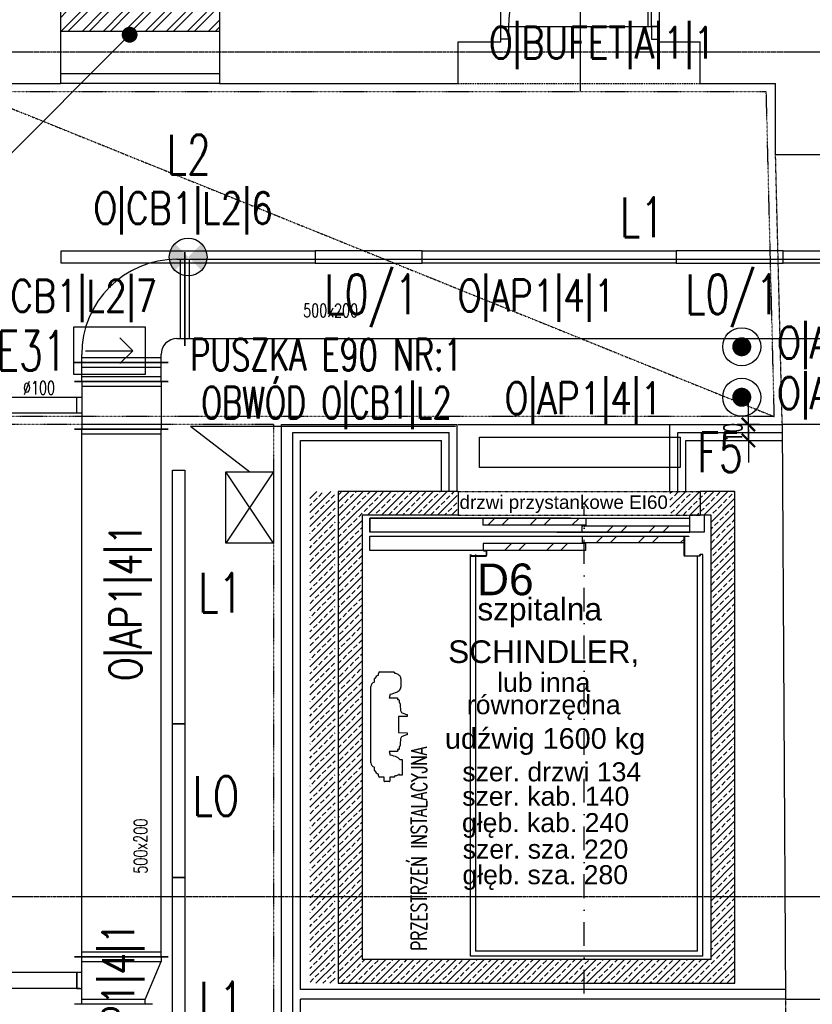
# Model space of a CAD drawing. Header units: inches. Extents: x -281236 to -70395, y 38777 to 102341.
# Tile 85 of 244: x -142156 to -141656, y 50456 to 51077. Entities that reach past the tile are written whole.
import ezdxf
from ezdxf.enums import TextEntityAlignment as Align

# ---------------------------------------------------------------- set-up
doc = ezdxf.new("R2010")
doc.units = ezdxf.units.IN
doc.header["$MEASUREMENT"] = 0
doc.header["$PDMODE"] = 2
for name, pattern in [('CENTER', [2, 1.25, -0.25, 0.25, -0.25]), ('DASHDOT', [1, 0.5, -0.25, 0, -0.25]), ('DASHED2', [0.375, 0.25, -0.125]), ('DIVIDE', [31.75, 12.7, -6.35, 0, -6.35, 0, -6.35])]:
    doc.linetypes.add(name, pattern=pattern)
doc.layers.get('0').update_dxf_attribs({"color": 101})
doc.layers.add('0-pomoc', color=21, linetype='Continuous', plot=False)
for name, color, linetype in [('Drz-widok', 5, 'Continuous'), ('E-90', 6, 'Continuous'), ('E35', 6, 'Continuous'), ('E50', 3, 'Continuous'), ('Ins-went', 141, 'Continuous'), ('Opis-spadki', 61, 'Continuous'), ('Opis-wykonczen', 2, 'Continuous'), ('Os-osie glowne', 8, 'CENTER'), ('Sc-beton-hatch', 86, 'Continuous'), ('Sc-cegla pelna', 32, 'Continuous'), ('Sc-cegla pelna-hatch', 8, 'Continuous'), ('Sc-gazobeton', 45, 'Continuous'), ('Sc-gk', 120, 'Continuous'), ('Sc-gk-hatch', 8, 'Continuous'), ('Sc-nad', 5, 'DASHED2'), ('Sc-nadproza kon', 5, 'DASHED2'), ('Sch-opis', 51, 'Continuous'), ('Suf-widok', 8, 'Continuous'), ('W-idok', 9, 'Continuous'), ('Wyp-meble', 155, 'Continuous')]:
    doc.layers.add(name, color=color, linetype=linetype)
doc.styles.add('KA wymiar', font='romans.shx', dxfattribs={"width": 0.6})
doc.styles.add('ROMANS', font='romans', dxfattribs={"width": 0.85})
doc.styles.add('tab-bud$0$ROMANS', font='romans', dxfattribs={"width": 0.7})
doc.styles.add('TYTUL2', font='ARIAL.TTF')
doc.linetypes.add('BATTING', pattern='A,0.0001,-0.1,[134,ltypeshp.shx,S=0.1,R=0,X=-0.1,Y=0],-0.2,[134,ltypeshp.shx,S=0.1,R=180,X=0.1,Y=0],-0.1', length=0.4001)
doc.dimstyles.new('KA wymiar', dxfattribs={"dimscale": 50, "dimtxt": 0.23, "dimasz": 0.14, "dimexe": 0, "dimexo": 0, "dimgap": 0.08, "dimtad": 1, "dimdec": 1, "dimrnd": 0.5, "dimzin": 9, "dimdsep": 46, "dimtxsty": 'KA wymiar', "dimblk1": 'UKOS', "dimblk2": 'UKOS', "dimsah": 1, "dimcen": 0.2, "dimse1": 1, "dimse2": 1, "dimclrd": 256, "dimclre": 256, "dimclrt": 2, "dimadec": 0, "dimazin": 0, "dimtfac": 1, "dimtdec": 1, "dimtix": 1, "dimtmove": 2, "dimatfit": 3, "dimldrblk": 'DOT', "dimfxl": 0, "dimtolj": 1, "dimtzin": 9, "dimarcsym": 0})
pattern_1 = [(45, (-188741.9377467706, 11195.72649100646), (-13.25825214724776, 13.25825214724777), []), (45, (-188733.0989120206, 11195.72649100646), (-13.25825214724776, 13.25825214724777), [])]

# ---------------------------------------------------------------- blocks, each defined once
blk = doc.blocks.new('w2')
h = blk.add_hatch()
h.set_pattern_fill('ANSI32', color=256, scale=50, style=0)
h.set_pattern_definition(pattern_1)
h.paths.add_polyline_path([(-144149.4013647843, 50762.80197499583), (-144150.3589163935, 50762.80197499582), (-144150.3589163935, 50758.36197499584), (-144149.4013647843, 50758.36197499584)])
h.paths.add_polyline_path([(-144150.3589163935, 50762.80197499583), (-144158.8589163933, 50762.80197499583), (-144212.5589163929, 50762.80197499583), (-144214.058916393, 50762.80197499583), (-144214.0589163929, 50758.36197499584), (-144150.3589163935, 50758.36197499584)])
h = blk.add_hatch()
h.set_pattern_fill('ANSI32', color=256, scale=50, style=0)
h.set_pattern_definition(pattern_1)
h.paths.add_polyline_path([(-144083.8589163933, 50753.80197499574), (-144083.8589163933, 50757.80197499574), (-144150.3589163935, 50757.80197499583), (-144150.3589163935, 50753.80197499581)])
h = blk.add_hatch()
h.set_pattern_fill('ANSI32', color=256, scale=50, style=0)
h.set_pattern_definition(pattern_1)
h.paths.add_polyline_path([(-144087.3589163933, 50751.30197499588), (-144150.3589163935, 50751.30197499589), (-144150.3589163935, 50747.3019749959), (-144087.3589163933, 50747.30197499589)])
h.paths.add_polyline_path([(-144150.3589163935, 50751.30197499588), (-144151.6013647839, 50751.30197499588), (-144151.6013647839, 50747.30197499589), (-144150.3589163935, 50747.30197499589)])
h = blk.add_hatch()
h.set_pattern_fill('ANSI32', color=256, scale=50, style=0)
h.set_pattern_definition(pattern_1)
h.paths.add_polyline_path([(-144150.3589163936, 50742.30197499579), (-144150.3589163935, 50746.74197499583), (-144214.0589163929, 50746.74197499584), (-144214.0589163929, 50742.30197499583), (-144212.5589163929, 50742.30197499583), (-144212.1689163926, 50742.30197499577)])
for p, q in [((-144229.8589163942, 50779.60197499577), (-144305.3589163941, 50779.60197499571)), ((-144305.3589163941, 50779.60197499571), (-144305.3589163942, 50469.60197499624)), ((-144229.8589163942, 50779.60197499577), (-144229.8589163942, 50764.60197499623)), ((-144055.3589163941, 50779.60197499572), (-144077.3589163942, 50779.6019749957)), ((-144077.3589163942, 50779.6019749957), (-144077.3589163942, 50764.6019749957)), ((-144055.3589163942, 50469.60197499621), (-144055.3589163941, 50779.60197499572)), ((-144229.8589163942, 50764.60197499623), (-144290.3589163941, 50764.6019749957)), ((-144290.3589163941, 50764.6019749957), (-144290.3589163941, 50484.60197499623)), ((-144285.358916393, 50753.80197499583), (-144285.358916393, 50762.80197499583)), ((-144285.3589163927, 50762.80197499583), (-144285.3589163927, 50753.80197499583)), ((-144285.358916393, 50762.80197499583), (-144212.5589163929, 50762.80197499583)), ((-144212.5589163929, 50762.80197499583), (-144285.3589163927, 50762.80197499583)), ((-144214.0589163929, 50758.36197499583), (-144214.0589163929, 50762.80197499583)), ((-144212.5589163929, 50762.80197499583), (-144158.8589163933, 50762.80197499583)), ((-144158.8589163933, 50762.80197499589), (-144212.5589163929, 50762.80197499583)), ((-144158.8589163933, 50762.80197499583), (-144083.8589163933, 50762.80197499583)), ((-144149.4013647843, 50762.8019749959), (-144149.4013647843, 50758.36197499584)), ((-144083.8589163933, 50753.80197499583), (-144083.8589163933, 50764.60197499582)), ((-144074.6589163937, 50764.60197499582), (-144083.8589163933, 50764.60197499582)), ((-144070.3589163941, 50764.6019749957), (-144077.3589163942, 50764.6019749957)), ((-144074.6589163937, 50764.60197499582), (-144074.6589163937, 50753.80197499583)), ((-144070.3589163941, 50484.60197499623), (-144070.3589163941, 50764.6019749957)), ((-144158.8589163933, 50758.36197499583), (-144214.0589163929, 50758.36197499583)), ((-144149.4013647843, 50758.36197499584), (-144214.0589163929, 50758.36197499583)), ((-144151.6013647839, 50753.80197499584), (-144151.6013647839, 50757.80197499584)), ((-144151.6013647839, 50757.80197499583), (-144083.8589163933, 50757.80197499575)), ((-144167.5589163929, 50753.80197499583), (-144285.3589163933, 50753.80197499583)), ((-144285.3589163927, 50751.3019749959), (-144087.3589163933, 50751.30197499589)), ((-144285.3589163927, 50742.30197499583), (-144285.3589163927, 50751.30197499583)), ((-144083.8589163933, 50753.80197499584), (-144167.5589163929, 50753.80197499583)), ((-144167.5589163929, 50753.80197499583), (-144083.8589163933, 50753.80197499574)), ((-144151.6013647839, 50751.3019749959), (-144151.6013647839, 50747.3019749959)), ((-144087.3589163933, 50747.30197499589), (-144087.3589163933, 50751.30197499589)), ((-144087.3589163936, 50747.80197499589), (-144087.3589163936, 50750.74197499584)), ((-144087.2089163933, 50750.99197499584), (-144087.2089163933, 50739.11197499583)), ((-144087.0589163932, 50751.30197499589), (-144084.3589163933, 50751.30197499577)), ((-144084.3589163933, 50751.15197499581), (-144087.0489163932, 50751.15197499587)), ((-144084.3589163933, 50751.30197499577), (-144084.3589163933, 50751.15197499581)), ((-144074.6589163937, 50753.80197499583), (-144083.8589163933, 50753.80197499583)), ((-144149.4013647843, 50746.74197499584), (-144214.0589163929, 50746.74197499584)), ((-144214.0589163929, 50746.74197499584), (-144214.0589163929, 50742.30197499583)), ((-144151.6013647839, 50747.3019749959), (-144087.3589163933, 50747.30197499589)), ((-144149.4013647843, 50742.30197499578), (-144149.4013647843, 50746.74197499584)), ((-144087.3589163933, 50740.10197499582), (-144087.3589163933, 50747.30197499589)), ((-144212.5589163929, 50742.30197499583), (-144285.3589163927, 50742.30197499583)), ((-144222.1089163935, 50486.60197499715), (-144222.1089163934, 50739.90197499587)), ((-144221.7089163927, 50739.90197499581), (-144221.8589163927, 50739.90197499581)), ((-144221.8589163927, 50739.90197499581), (-144221.8589163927, 50739.10197499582)), ((-144221.7089163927, 50739.11197499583), (-144221.7089163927, 50739.90197499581)), ((-144221.5589163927, 50738.80197499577), (-144212.1689163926, 50738.80197499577)), ((-144212.1689163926, 50738.9519749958), (-144221.5489163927, 50738.9519749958)), ((-144218.8589163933, 50739.90197499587), (-144218.8589163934, 50489.85197499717)), ((-144149.4013647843, 50742.30197499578), (-144214.0589163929, 50742.30197499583)), ((-144212.1689163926, 50742.30197499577), (-144213.8589163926, 50742.30197499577)), ((-144213.8589163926, 50742.30197499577), (-144213.8589163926, 50742.15197499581)), ((-144213.8589163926, 50742.15197499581), (-144212.1689163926, 50742.15197499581)), ((-144212.0089163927, 50741.99197499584), (-144212.0089163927, 50739.11197499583)), ((-144211.8589163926, 50739.11197499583), (-144211.8589163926, 50741.99197499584)), ((-144087.3589163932, 50739.11197499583), (-144087.3589163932, 50741.8919749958)), ((-144087.0489163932, 50738.9519749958), (-144077.6689163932, 50738.9519749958)), ((-144077.6589163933, 50738.80197499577), (-144087.0489163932, 50738.80197499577)), ((-144078.8589163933, 50489.85197499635), (-144078.8589163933, 50738.80197499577)), ((-144077.5089163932, 50739.11197499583), (-144077.5089163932, 50739.90197499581)), ((-144077.5089163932, 50739.90197499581), (-144077.3589163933, 50739.90197499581)), ((-144077.3589163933, 50739.90197499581), (-144077.3589163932, 50739.10197499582)), ((-144075.6089163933, 50739.90197499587), (-144077.3589163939, 50739.90197499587)), ((-144075.6089163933, 50486.60197499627), (-144075.6089163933, 50739.90197499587)), ((-144280.0219253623, 50663.72319700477), (-144280.0219253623, 50664.82301562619)), ((-144279.1846282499, 50665.78259435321), (-144270.4167462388, 50665.78110915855)), ((-144282.5985423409, 50661.60224744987), (-144282.411912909, 50661.65359978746)), ((-144282.5985423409, 50659.42824744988), (-144282.5985423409, 50661.60224744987)), ((-144265.8645797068, 50661.52632392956), (-144265.8645797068, 50656.3001491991)), ((-144284.765916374, 50608.61999447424), (-144284.765916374, 50656.58395551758)), ((-144272.6361066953, 50651.90306493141), (-144273.3331984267, 50649.59797498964)), ((-144273.3331984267, 50649.59797498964), (-144268.0089163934, 50649.59797498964)), ((-144268.0089163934, 50649.59797498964), (-144268.0089163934, 50648.35800636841)), ((-144268.0089163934, 50648.35800636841), (-144267.3089163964, 50648.35800636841)), ((-144267.0089163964, 50648.05800636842), (-144267.0089163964, 50646.58778668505)), ((-144266.3589163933, 50645.80197500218), (-144266.3589163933, 50644.90197500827)), ((-144266.3589163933, 50644.90197500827), (-144266.1042387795, 50641.47595116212)), ((-144265.0998864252, 50640.04873309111), (-144262.3054099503, 50639.01122339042)), ((-144262.3054099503, 50639.01122339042), (-144262.0089163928, 50639.00197499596)), ((-144262.0089163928, 50639.00197499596), (-144262.0089163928, 50637.80197499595)), ((-144262.0089163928, 50637.80197499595), (-144267.3589163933, 50637.64834852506)), ((-144267.3589163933, 50637.64834852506), (-144267.3589163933, 50627.55560146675)), ((-144267.3589163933, 50627.55560146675), (-144262.0089163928, 50627.40197499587)), ((-144262.3054099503, 50626.1927266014), (-144265.0998864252, 50625.15521690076)), ((-144262.0089163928, 50626.20197499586), (-144262.3054099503, 50626.1927266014)), ((-144262.0089163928, 50627.40197499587), (-144262.0089163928, 50626.20197499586)), ((-144266.1042387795, 50623.72799882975), (-144266.3589163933, 50620.30197498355)), ((-144266.3589163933, 50620.30197498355), (-144266.3589163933, 50619.4019749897)), ((-144268.0089163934, 50615.60597500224), (-144273.3331984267, 50615.60597500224)), ((-144273.3331984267, 50615.60597500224), (-144272.6361066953, 50613.30088506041)), ((-144267.3089163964, 50616.84594362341), (-144268.0089163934, 50616.84594362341)), ((-144268.0089163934, 50616.84594362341), (-144268.0089163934, 50615.60597500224)), ((-144267.0089163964, 50618.61616330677), (-144267.0089163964, 50617.14594362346)), ((-144266.6346658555, 50610.72669947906), (-144265.165916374, 50610.72669947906)), ((-144265.165916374, 50610.72669947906), (-144265.165916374, 50600.7766994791)), ((-144282.5985423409, 50603.601702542), (-144282.5985423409, 50605.775702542)), ((-144282.411912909, 50603.55035020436), (-144282.5985423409, 50603.601702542)), ((-144280.0219253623, 50600.38093413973), (-144280.0219253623, 50601.48075298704)), ((-144267.5269620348, 50601.02361694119), (-144267.5291501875, 50601.02230618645)), ((-144266.915916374, 50600.77669947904), (-144266.915916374, 50601.55136774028)), ((-144279.1846282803, 50599.42135541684), (-144279.1846285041, 50599.42135544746)), ((-144276.5109163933, 50599.42180838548), (-144279.1846282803, 50599.42135541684)), ((-144276.5109163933, 50597.07178475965), (-144276.5109163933, 50599.42180838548)), ((-144273.2369163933, 50596.77178475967), (-144276.2109163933, 50596.77178475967)), ((-144270.4167462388, 50599.42284083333), (-144272.9369163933, 50599.42241387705)), ((-144272.9369163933, 50599.42241387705), (-144272.9369163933, 50597.07178475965)), ((-144269.5872588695, 50600.38044681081), (-144269.5898886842, 50600.38027584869)), ((-144265.165916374, 50600.7766994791), (-144266.915916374, 50600.77669947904)), ((-144305.3589163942, 50469.60197499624), (-144055.3589163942, 50469.60197499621))]:
    blk.add_line(p, q)
for points in [[(-144078.8589163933, 50489.85197499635), (-144218.8589163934, 50489.85197499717)], [(-144070.3589163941, 50484.60197499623), (-144290.3589163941, 50484.60197499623)], [(-144075.6089163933, 50486.60197499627), (-144222.1089163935, 50486.60197499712)]]:
    blk.add_lwpolyline(points)
for centre, radius, start, end in [((-144087.0589163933, 50751.00197499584), 0.3000000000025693, 90, 180), ((-144087.0489163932, 50750.99197499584), 0.1599999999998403, 90, 180), ((-144221.5589163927, 50739.10197499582), 0.3000000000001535, 180, 270), ((-144221.5489163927, 50739.11197499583), 0.1599999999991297, 180, 270), ((-144212.1689163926, 50741.99197499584), 0.309999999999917, 0, 90), ((-144212.1689163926, 50741.99197499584), 0.1600000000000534, 0, 90), ((-144212.1689163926, 50739.11197499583), 0.1600000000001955, 270, 0), ((-144212.1689163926, 50739.11197499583), 0.3100000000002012, 270, 0), ((-144087.0489163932, 50739.11197499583), 0.309999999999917, 180, 270), ((-144087.0489163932, 50739.11197499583), 0.1599999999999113, 180, 270), ((-144077.6689163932, 50739.11197499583), 0.159999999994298, 270, 0), ((-144077.6589163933, 50739.10197499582), 0.3000000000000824, 270, 0), ((-144277.942289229, 50658.90682938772), 5.246168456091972, 113.3539708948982, 148.4275382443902), ((-144279.0534174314, 50664.82301562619), 0.9685079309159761, 97.78621947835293, 180), ((-144270.5583966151, 50664.82301562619), 0.968508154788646, 359.9610429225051, 81.58996705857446), ((-144269.8817510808, 50660.24928651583), 4.582374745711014, 59.07740263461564, 86.34822301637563), ((-144270.8154958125, 50659.75515140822), 5.513319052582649, 31.56330426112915, 53.38244735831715), ((-144281.815916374, 50656.58395551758), 2.950000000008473, 105.3845976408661, 180), ((-144268.6387800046, 50661.48224753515), 2.774550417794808, 0.9102366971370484, 24.68645335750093), ((-144273.8796264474, 50664.21801511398), 12.37757405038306, 275.7659793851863, 297.7748925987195), ((-144270.8154958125, 50658.07132172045), 5.513319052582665, 299.3677631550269, 328.4366957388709), ((-144268.6387800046, 50656.34422559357), 2.774550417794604, 335.313546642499, 359.0897633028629), ((-144267.3089163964, 50648.05800636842), 0.3000000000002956, 0, 90), ((-144267.1589163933, 50645.80197500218), 0.8000000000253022, 0, 79.19307734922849), ((-144264.4089163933, 50641.60197499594), 1.699999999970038, 184.2513315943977, 246.0177908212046), ((-144264.4089163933, 50623.60197499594), 1.699999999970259, 113.9822091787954, 175.7486684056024), ((-144267.3089163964, 50617.14594362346), 0.3000000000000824, 270, 0), ((-144267.1589163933, 50619.4019749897), 0.8000000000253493, 280.8069226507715, 0), ((-144281.815916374, 50608.61999447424), 2.949999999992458, 180, 254.6154023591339), ((-144273.8796264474, 50600.98593487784), 12.37757405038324, 62.22510740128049, 84.23402061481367), ((-144270.8154958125, 50607.13262827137), 5.513319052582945, 40.68416478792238, 60.63223684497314), ((-144277.942289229, 50606.29712060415), 5.24616845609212, 211.5724617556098, 246.6460291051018), ((-144269.884612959, 50604.9544774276), 4.583685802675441, 273.7195191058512, 300.9225973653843), ((-144270.8154958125, 50605.4487985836), 5.51331905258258, 306.6175526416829, 315.0157887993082), ((-144279.0534174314, 50600.38093413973), 0.9685079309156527, 180, 262.2137653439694), ((-144276.2109163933, 50597.07178475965), 0.3000000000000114, 180, 270), ((-144273.2369163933, 50597.07178475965), 0.2999999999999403, 270, 0), ((-144270.5583966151, 50600.38093436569), 0.9685081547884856, 278.4100329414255, 359.9610429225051)]:
    blk.add_arc(centre, radius, start, end)
at = {"layer": 'W-idok', "linetype": 'DASHDOT', "ltscale": 30}
blk.add_line((-144150.3589163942, 50463.10226672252), (-144150.3589163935, 50770.30197499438), dxfattribs=at)
blk = doc.blocks.new('E-90Przycisk')
at = {"layer": 'E35', "const_width": 3}
blk.add_lwpolyline([(1.5, 1.455191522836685e-11, -1), (-1.5, 1.091393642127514e-11, -1)], format="xyb", close=True, dxfattribs=at)
at = {"layer": 'E35'}
blk.add_circle((1.818989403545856e-12, 1.455191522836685e-11), 5.999999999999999, dxfattribs=at)
blk = doc.blocks.new('kier')
at = {"layer": 'E35', "ltscale": 0.2}
for p, q in [((7.812901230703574, 14.99999999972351), (15.92769662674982, 23.11479539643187)), ((37.59934677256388, 15.00000000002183), (7.812901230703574, 14.99999999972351)), ((7.812901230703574, 14.99999999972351), (15.9276966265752, 6.885204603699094))]:
    blk.add_line(p, q, dxfattribs=at)
blk.add_lwpolyline([(2.328306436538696e-10, 29.99999999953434), (45.00000000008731, 30.00000000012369), (45.0000000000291, 5.893525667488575e-10), (0, 0)], close=True, dxfattribs=at)
blk = doc.blocks.new('_dz1')
at = {"ltscale": 7}
for p, q in [((-7, 0), (-6.999999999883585, 90)), ((-5, 0), (-4.999999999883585, 90))]:
    blk.add_line(p, q, dxfattribs=at)
at = {"ltscale": 25}
for p, q in [((-50, 13.00000000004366), (-50.00000000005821, -40.99999999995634)), ((-94.99999999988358, 8.731149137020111e-11), (-5, 0)), ((-5, 0), (0, 0)), ((-95, -8), (-100, -8)), ((-5, -8), (0, -8))]:
    blk.add_line(p, q, dxfattribs=at)
for points in [[(-100, -8), (-100, 0), (-95, 0), (-95, -8)], [(0, -8), (0, 0), (-5, 0), (-5, -8)]]:
    blk.add_lwpolyline(points, close=True, dxfattribs=at)
blk.add_arc((-5, 0), 89.99999999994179, 90, 180, dxfattribs=at)
blk = doc.blocks.new('UKOS')
at = {"color": 1}
blk.add_line((0, 1), (0, -1), dxfattribs=at)
at = {"color": 8}
blk.add_line((1, 0), (-1, 0), dxfattribs=at)
at = {"color": 1, "const_width": 0.2}
blk.add_lwpolyline([(0.598759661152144, 0.598759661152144), (-0.598759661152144, -0.598759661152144)], dxfattribs=at)
blk = doc.blocks.new('*D1418')
at = {"lineweight": -2}
for p, q in [((-141696.5354565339, 50828.69803859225), (-141696.5354565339, 50835.69803859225)), ((-141696.5354565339, 50811.69803859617), (-141696.5354565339, 50821.69803859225)), ((-141696.5354565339, 50804.69803859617), (-141696.5354565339, 50797.69803859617))]:
    blk.add_line(p, q, dxfattribs=at)
at = {"layer": 'Defpoints', "color": 0}
for p in [(-141696.5354565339, 50821.69803859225), (-141675.1945158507, 50821.69803859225), (-141675.1947956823, 50811.69803859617)]:
    blk.add_point(p, dxfattribs=at)
at = {"lineweight": -2, "xscale": 7.000000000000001, "yscale": 7.000000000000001, "zscale": 7.000000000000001}
for p, rotation in [((-141696.5354565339, 50821.69803859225), 270), ((-141696.5354565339, 50811.69803859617), 90)]:
    blk.add_blockref('UKOS', p, dxfattribs=dict(at, rotation=rotation))
at = {"color": 2, "insert": (-141706.2854565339, 50816.69803859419), "char_height": 11.5, "attachment_point": 5, "rotation": 90, "style": 'KA wymiar'}
blk.add_mtext('\\A1;10', dxfattribs=at)
blk = doc.blocks.new('_Dot')
at = {"layer": '0-pomoc', "color": 0, "lineweight": -2}
blk.add_line((-0.5, 0), (-1, 0), dxfattribs=at)
at = {"layer": '0-pomoc', "color": 0, "const_width": 0.5}
blk.add_lwpolyline([(-0.25, 0, 1), (0.25, 0, 1)], format="xyb", close=True, dxfattribs=at)

msp = doc.modelspace()

# ---------------------------------------------------------------- hatches: boundary and pattern name
at = {"layer": 'E35'}
h = msp.add_hatch(color=256, dxfattribs=at)
edge = h.paths.add_edge_path()
edge.add_arc((-142049.6046155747, 50927.28527431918), 11.87999999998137, 315.0000000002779, 405.00000000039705, ccw=False)
edge.add_line((-142041.2041870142, 50918.88484575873), (-142049.6046155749, 50927.28527431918))
edge.add_line((-142049.6046155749, 50927.28527431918), (-142041.2041870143, 50935.68570287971))
edge = h.paths.add_edge_path()
edge.add_arc((-142049.6046155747, 50927.28527431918), 11.87999999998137, 495.0000000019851, 584.9999999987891, ccw=False)
edge.add_line((-142058.0050441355, 50935.68570287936), (-142049.6046155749, 50927.28527431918))
edge.add_line((-142049.6046155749, 50927.28527431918), (-142058.0050441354, 50918.88484575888))
at = {"layer": 'Sc-beton-hatch'}
h = msp.add_hatch(dxfattribs=at)
h.set_pattern_fill('ANSI33', color=256, scale=25, style=0)
h.set_pattern_definition([(45, (179.9857452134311, 7365.535573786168), (-4.419417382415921, 4.419417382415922), []), (45, (184.4051625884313, 7365.535573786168), (-4.419417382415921, 4.419417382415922), [3.125, -1.5625])])
h.paths.add_polyline_path([(-141957.0064947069, 50779.60197499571), (-141973.0064947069, 50779.60197499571), (-141973.006494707, 50469.60197499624), (-141957.0064947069, 50469.60197499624)])
h = msp.add_hatch(dxfattribs=at)
h.set_pattern_fill('ANSI33', color=256, scale=25, style=0)
h.set_pattern_definition([(45, (-563.8086415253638, 8174.760214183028), (-4.419417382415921, 4.419417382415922), []), (45, (-559.3892241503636, 8174.760214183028), (-4.419417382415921, 4.419417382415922), [3.125, -1.5625])])
h.paths.add_polyline_path([(-141880.0064947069, 50779.60197499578), (-141955.0064947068, 50779.60197499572), (-141955.0064947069, 50469.60197499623), (-141824.0064947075, 50469.60197499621), (-141824.0064947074, 50484.60197499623), (-141940.0064947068, 50484.60197499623), (-141940.0064947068, 50764.60197499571), (-141880.0064947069, 50764.60197499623)])
h.paths.add_polyline_path([(-141705.0064947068, 50779.60197499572), (-141746.006494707, 50779.60197499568), (-141746.0064947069, 50764.60197499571), (-141720.0064947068, 50764.60197499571), (-141720.0064947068, 50484.60197499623), (-141824.0064947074, 50484.60197499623), (-141824.0064947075, 50469.60197499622), (-141705.0064947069, 50469.60197499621)])
at = {"layer": 'Sc-cegla pelna-hatch'}
h = msp.add_hatch(dxfattribs=at)
h.set_pattern_fill('ANSI32', color=256, scale=25, style=0)
h.set_pattern_definition([(45, (0, 0), (-6.629126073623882, 6.629126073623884), []), (45, (4.419417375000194, 0), (-6.629126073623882, 6.629126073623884), [])])
h.paths.add_polyline_path([(-142029.958276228, 51081.69632493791), (-142088.7052151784, 51081.69762929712), (-142088.7052151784, 51077.3673905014), (-142096.7679750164, 51077.36739050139), (-142096.7679750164, 51081.6978083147), (-142115.0620272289, 51081.69821449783), (-142115.0620272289, 51077.36739050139), (-142123.5871706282, 51077.36739050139), (-142123.5871706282, 51081.69840378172), (-142129.991675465, 51081.69854598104), (-142129.9916762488, 51069.6985459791), (-142029.9582762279, 51069.69632493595)])
h.paths.add_polyline_path([(-142088.7052151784, 51081.69762929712), (-142096.7679750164, 51081.69780831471), (-142096.7679750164, 51077.3673905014), (-142088.7052151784, 51077.36739050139)], flags=17)
h.paths.add_polyline_path([(-142115.0620272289, 51081.69821449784), (-142123.5871706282, 51081.69840378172), (-142123.5871706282, 51077.36739050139), (-142115.0620272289, 51077.36739050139)], flags=17)

# ---------------------------------------------------------------- linework, layer by layer
at = {"color": 1, "linetype": 'Continuous', "lineweight": -2}
msp.add_line((-142121.1744562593, 50818.83846041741), (-142062.1744562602, 50818.83846041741), dxfattribs=at)
at = {"layer": 'E35'}
for p, q in [((-142086.5034193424, 51067.37518938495), (-143223.5092281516, 49930.36938057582)), ((-142048.0636022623, 50820.63852980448), (-141881.1535202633, 50820.63852980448)), ((-142048.0636022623, 50820.63852980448), (-142010.7717909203, 50791.8857846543)), ((-141995.77179092, 50746.88578465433), (-142025.7717909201, 50791.88578465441)), ((-141995.7717909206, 50791.88578465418), (-142025.7717909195, 50746.88578465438))]:
    msp.add_line(p, q, dxfattribs=at)
for points in [[(-141969.6046155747, 50931.13527431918), (-141969.6046155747, 50923.43527431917), (-142129.6046155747, 50923.43527431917), (-142129.6046155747, 50931.13527431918)], [(-141902.1046155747, 50923.43527431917), (-141902.1046155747, 50931.13527431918), (-141969.6046155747, 50931.13527431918), (-141969.6046155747, 50923.43527431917)], [(-141742.1046155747, 50931.13527431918), (-141742.1046155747, 50923.43527431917), (-141902.1046155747, 50923.43527431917), (-141902.1046155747, 50931.13527431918)], [(-141674.6046155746, 50923.43527431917), (-141674.6046155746, 50931.13527431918), (-141742.1046155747, 50931.13527431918), (-141742.1046155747, 50923.43527431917)], [(-141514.6046155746, 50931.13527431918), (-141514.6046155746, 50923.43527431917), (-141674.6046155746, 50923.43527431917), (-141674.6046155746, 50931.13527431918)], [(-141739.4830595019, 50794.69398570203), (-141866.0830595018, 50794.69398570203), (-141866.0830595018, 50813.69398570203), (-141739.4830595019, 50813.69398570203)], [(-142051.7427756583, 50633.02880164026), (-142059.4427756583, 50633.02880164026), (-142059.4427756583, 50793.02880164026), (-142051.7427756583, 50793.02880164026)], [(-142051.7427756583, 50536.22880164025), (-142059.4427756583, 50536.22880164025), (-142059.4427756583, 50633.02880164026), (-142051.7427756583, 50633.02880164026)], [(-142051.7427756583, 50376.22880164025), (-142059.4427756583, 50376.22880164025), (-142059.4427756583, 50536.22880164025), (-142051.7427756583, 50536.22880164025)]]:
    msp.add_lwpolyline(points, close=True, dxfattribs=at)
at = {"layer": 'E35', "ltscale": 0.2}
msp.add_lwpolyline([(-141995.7717909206, 50791.88578465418), (-141995.77179092, 50746.88578465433), (-142025.7717909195, 50746.88578465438), (-142025.7717909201, 50791.88578465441)], close=True, dxfattribs=at)
at = {"layer": 'E35'}
msp.add_circle((-142049.6046155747, 50927.28527431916), 11.87999999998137, dxfattribs=at)
at = {"layer": 'E50', "const_width": 5}
msp.add_lwpolyline([(-142089.0034193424, 51067.37518938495, 1), (-142084.0034193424, 51067.37518938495, 1)], format="xyb", close=True, dxfattribs=at)
at = {"layer": 'Ins-went'}
for p, q in [((-142051.7130956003, 50871.33846041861), (-142051.7130956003, 50930.33846041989)), ((-142051.7130956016, 50930.33846042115), (-142051.7130956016, 50871.33846041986)), ((-142056.7130956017, 50925.83846042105), (-142051.7130956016, 50925.83846042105)), ((-142054.7130956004, 50925.8384604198), (-139571.6130955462, 50925.8384604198)), ((-142054.7130956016, 50925.83846042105), (-142054.7130956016, 50875.83846041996)), ((-142049.7109289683, 50925.83846041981), (-139897.3109289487, 50925.83846041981)), ((-142048.7130956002, 50875.83846041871), (-142048.7130956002, 50925.8384604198)), ((-142056.7130956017, 50875.83846041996), (-142051.7130956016, 50875.83846041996)), ((-142054.7130956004, 50875.83846041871), (-139571.6130955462, 50875.83846041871)), ((-142049.7109289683, 50875.83846041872), (-139897.3109289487, 50875.83846041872)), ((-142116.713095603, 50860.83846041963), (-142116.713095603, 50865.83846041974)), ((-142066.7130956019, 50863.83846041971), (-142116.713095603, 50863.83846041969)), ((-142066.7130956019, 50860.83846041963), (-142066.7130956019, 50865.83846041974)), ((-142062.2130956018, 50860.83846041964), (-142121.2130956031, 50860.83846041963)), ((-142121.2130956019, 50860.83846042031), (-142062.2130956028, 50860.83846042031)), ((-142116.713095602, 50848.83846042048), (-142116.713095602, 50860.83846042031)), ((-142116.713095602, 50857.83846042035), (-142066.7130956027, 50857.83846042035)), ((-142066.7130956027, 50848.83846042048), (-142066.7130956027, 50860.83846042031)), ((-142066.7130956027, 50851.83846042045), (-142116.713095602, 50851.83846042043)), ((-142062.2130956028, 50848.83846042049), (-142121.2130956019, 50848.83846042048)), ((-142121.2130956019, 50848.83846042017), (-142062.2130956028, 50848.83846042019)), ((-142116.713095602, 50848.83846042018), (-142116.713095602, 50818.83846042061)), ((-142116.713095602, 50845.83846042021), (-142066.7130956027, 50845.83846042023)), ((-142066.7130956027, 50848.83846042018), (-142066.7130956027, 50818.83846042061)), ((-142116.713095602, 50838.83846042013), (-142510.410928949, 50838.83846042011)), ((-142119.7130956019, 50828.83846042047), (-142119.7130956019, 50838.83846042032)), ((-142116.713095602, 50828.83846041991), (-142510.410928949, 50828.83846041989)), ((-142062.2130956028, 50818.83846042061), (-142121.2130956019, 50818.83846042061)), ((-142066.7130956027, 50821.83846042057), (-142116.713095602, 50821.83846042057)), ((-142116.6744562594, 50486.36063320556), (-142116.6744562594, 50818.83846041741)), ((-142066.6744562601, 50486.36063320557), (-142066.6744562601, 50818.83846041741)), ((-142116.6744562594, 50815.83846041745), (-142066.6744562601, 50815.83846041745)), ((-142116.6744562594, 50489.36063320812), (-142066.6744562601, 50489.3606332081)), ((-142121.1744562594, 50486.36063320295), (-142062.1744562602, 50486.36063320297)), ((-142062.1744562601, 50486.36063320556), (-142121.1744562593, 50486.36063320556)), ((-142116.6744562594, 50456.3606332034), (-142116.6744562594, 50486.36063320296)), ((-142116.6744562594, 50483.360633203), (-142066.6744562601, 50483.36063320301)), ((-142076.67445626, 50459.36063320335), (-142066.6744562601, 50483.360633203)), ((-142066.6744562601, 50486.36063320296), (-142066.6744562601, 50483.360633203)), ((-142117.7109289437, 50476.36063320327), (-142248.3109289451, 50476.36063320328)), ((-142119.6744562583, 50476.36063320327), (-142119.6744562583, 50466.36063320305)), ((-142119.6744562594, 50466.36063320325), (-142119.6744562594, 50476.3606332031)), ((-142116.6744562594, 50476.3606332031), (-142119.6744562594, 50476.3606332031)), ((-142117.7109289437, 50466.36063320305), (-142248.3109289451, 50466.36063320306)), ((-142119.6744562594, 50466.36063320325), (-142116.6744562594, 50466.36063320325)), ((-142076.67445626, 50459.36063320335), (-142116.6744562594, 50459.36063320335)), ((-142076.67445626, 50456.3606332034), (-142076.67445626, 50459.36063320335)), ((-142072.1744562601, 50456.3606332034), (-142121.1744562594, 50456.3606332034))]:
    msp.add_line(p, q, dxfattribs=at)
for radius in [60.00000000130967, 10.00000000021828]:
    msp.add_arc((-142056.7130956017, 50865.83846041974), radius, 90, 180, dxfattribs=at)
at = {"layer": 'Os-osie glowne'}
msp.add_line((-143318.4675761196, 50524.288321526), (-138010.6848315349, 50524.28832158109), dxfattribs=at)
msp.add_lwpolyline([(-143318.4675761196, 51056.69511477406), (-138010.8801488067, 51056.69511477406)], dxfattribs=at)
at = {"layer": 'Sc-cegla pelna'}
for p, q in [((-142129.991675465, 51081.698545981), (-142129.9916784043, 51036.69848424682)), ((-142029.958276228, 51081.6963249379), (-142029.9582762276, 51036.69630747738)), ((-141852.6245774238, 51062.80197499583), (-141852.6245774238, 51081.69632493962)), ((-141752.6245774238, 51062.80197499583), (-141752.6245774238, 51081.6963249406)), ((-141879.5064947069, 51062.80197499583), (-141852.6245774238, 51062.80197499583)), ((-141879.5064947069, 51036.69630747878), (-141879.5064947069, 51062.80197499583)), ((-141752.6245774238, 51062.80197499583), (-141727.0064947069, 51062.80197499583)), ((-141727.006494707, 51036.69630748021), (-141727.0064947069, 51062.80197499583)), ((-142192.6776905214, 51036.6985457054), (-142129.9916784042, 51036.69854570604)), ((-142029.9582762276, 51036.69630747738), (-141879.5064947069, 51036.69630747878)), ((-141727.006494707, 51036.69630748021), (-141679.3988343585, 51036.69630748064)), ((-141679.3988343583, 50991.71776106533), (-141679.3988343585, 51036.69630748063)), ((-141459.3993341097, 50991.71776106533), (-141679.3988343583, 50991.71776106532))]:
    msp.add_line(p, q, dxfattribs=at)
for points in [[(-141675.1945158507, 50821.69803859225), (-141673.2403238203, 50459.60422218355)], [(-141617.1936331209, 50821.69798175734), (-141675.1945158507, 50821.69803859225)], [(-141673.2403238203, 50459.60422218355), (-141601.33394416, 50459.61269206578)]]:
    msp.add_lwpolyline(points, dxfattribs=at)
at = {"layer": 'Sc-gazobeton'}
msp.add_line((-142129.9918530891, 51069.69854598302), (-142029.9584538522, 51069.69632493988), dxfattribs=at)
at = {"layer": 'Sc-gk'}
for p, q in [((-142029.9581419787, 51042.69630747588), (-142129.9915441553, 51042.69854570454)), ((-142029.9582762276, 51036.69630747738), (-142129.9916784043, 51036.69854570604)), ((-141990.726385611, 50821.7000849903), (-141880.0064534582, 50821.69698669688)), ((-141990.726385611, 50450.706311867), (-141990.726385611, 50821.7000849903)), ((-141880.0064947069, 50779.60197499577), (-141880.0064534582, 50821.69698669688)), ((-141746.006494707, 50779.6019749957), (-141746.006494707, 50821.70002013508)), ((-141746.006494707, 50821.70002013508), (-141675.1945158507, 50821.69803859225)), ((-141978.726385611, 50811.69974918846), (-141890.0064632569, 50811.69726652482)), ((-141978.726385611, 50465.6042223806), (-141978.726385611, 50811.69974918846)), ((-141890.0064947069, 50779.60198479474), (-141890.0064632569, 50811.69726652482)), ((-141736.006494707, 50811.69974029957), (-141675.1947956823, 50811.69803859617)), ((-141736.006494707, 50779.6019749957), (-141736.006494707, 50811.69920861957)), ((-141673.2727053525, 50465.60422238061), (-141978.726385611, 50465.6042223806)), ((-141673.2386509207, 50459.60422238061), (-141978.726385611, 50459.60422238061)), ((-141978.726385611, 50450.706311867), (-141978.726385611, 50459.60422238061))]:
    msp.add_line(p, q, dxfattribs=at)
at = {"layer": 'Sc-gk-hatch', "linetype": 'BATTING', "ltscale": 0.22}
for p, q in [((-141983.726385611, 50816.69988910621), (-141885.0064583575, 50816.69712661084)), ((-141983.726385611, 50450.706311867), (-141983.726385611, 50816.69988910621)), ((-141885.0064947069, 50779.60197989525), (-141885.0064583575, 50816.69712661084)), ((-141741.006494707, 50779.6019749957), (-141741.006494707, 50816.69988021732)), ((-141741.006494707, 50816.69988021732), (-141675.1946557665, 50816.69803859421))]:
    msp.add_line(p, q, dxfattribs=at)
at = {"layer": 'Sc-nad', "ltscale": 4}
msp.add_line((-141879.5064947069, 51036.69630747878), (-141727.006494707, 51036.69630748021), dxfattribs=at)
at = {"layer": 'Sc-nad'}
msp.add_line((-141879.5064534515, 50821.70375588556), (-141746.006494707, 50821.7037558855), dxfattribs=at)
at = {"layer": 'Sc-nadproza kon', "linetype": 'DASHDOT', "ltscale": 0.5}
for p, q in [((-141675.1945158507, 50821.69803859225), (-141679.3988343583, 50991.71776106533)), ((-141879.5064947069, 50779.60197499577), (-141727.0064947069, 50779.6019749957)), ((-141879.5064947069, 50764.60197499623), (-141727.0064947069, 50764.60197499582)), ((-141673.2403238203, 50459.60422218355), (-141673.2403238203, 50321.65398110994))]:
    msp.add_line(p, q, dxfattribs=at)
at = {"layer": 'Suf-widok', "linetype": 'DIVIDE', "ltscale": 0.02}
for p, q in [((-142187.6776905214, 51031.6985457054), (-141685.2638537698, 51031.6985457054)), ((-142187.6776905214, 51031.6985457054), (-141680.1945158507, 50826.69803859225)), ((-141680.1945158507, 50826.69803859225), (-141685.2638537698, 51031.6985457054)), ((-141680.1945158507, 50826.69803859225), (-142187.6776905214, 50826.69803859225)), ((-141995.726385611, 50821.69803859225), (-142186.2506728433, 50821.69803859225))]:
    msp.add_line(p, q, dxfattribs=at)
msp.add_lwpolyline([(-141995.726385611, 50821.69803859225), (-141995.726385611, 48561.54083421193), (-142171.2562954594, 48562.40751034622), (-142186.2506728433, 50821.69803859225)], dxfattribs=at)

# ---------------------------------------------------------------- block references
at = {"layer": 'Drz-widok'}
msp.add_blockref('_dz1', (-141752.6245774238, 51072.60852602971), dxfattribs=at)
at = {"layer": 'E35', "xscale": 1.999999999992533, "yscale": 2, "zscale": 2, "rotation": 310.5765584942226}
for p in [(-141700.6963830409, 50870.74533635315), (-141700.6963830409, 50838.9018507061)]:
    msp.add_blockref('E-90Przycisk', p, dxfattribs=at)
at = {"layer": 'E50', "rotation": 180}
msp.add_blockref('kier', (-142076.6814347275, 50883.23766681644), dxfattribs=at)
at = {"layer": 'Wyp-meble'}
msp.add_blockref('w2', (2350.352421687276, 0), dxfattribs=at)

# ---------------------------------------------------------------- texts
at = {"layer": 'E-90', "style": 'ROMANS'}
for s, rotation, width, p in [('O|BUFET|A|1|1', 3.335053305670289e-09, 0.8, (-141788.7790693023, 51060.87542260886)), ('O|CB1|L2|6', 359.9999999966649, 0.8, (-142052.7746435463, 50956.72327009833)), ('O|CB1|L2|7', 3.335053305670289e-09, 0.8, (-142125.6817378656, 50901.40966433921)), ('O|AP1|4|1', 359.9999999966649, 0.8, (-141830.0371944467, 50901.59295557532)), ('O|AP1|4|3', 1.667526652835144e-09, 0.8, (-141628.7394917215, 50871.8966355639)), ('PUSZKA E90 NR:1', 359.9999999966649, 0.7, (-141962.4831256, 50865.70666368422)), ('O|AP1|4|1', 1.667526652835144e-09, 0.8, (-141628.7394917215, 50840.05314991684)), ('OBWÓD O|CB1|L2', 359.9999999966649, 0.7, (-141962.4831256, 50835.57306485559)), ('O|AP1|4|1', 3.335053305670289e-09, 0.8, (-141800.46185215, 50836.91288092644)), ('O|AP1|4|1', 89.99999999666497, 0.8, (-142087.6612665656, 50709.74123384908)), ('O|AP1|4|1', 89.99999999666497, 0.8, (-142092.3042091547, 50458.23636888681))]:
    msp.add_text(s, height=20, rotation=rotation, dxfattribs=dict(at, width=width)).set_placement(p, align=Align.MIDDLE)
at = {"layer": 'E35', "style": 'ROMANS', "width": 0.7}
for s, p in [('L2', (-142049.2513874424, 50991.80978723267)), ('L1', (-141763.442789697, 50952.36942849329)), ('L0/1', (-141934.0747464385, 50902.09292148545)), ('L0/1', (-141706.5747464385, 50902.09292148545)), ('E31', (-142148.3079817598, 50868.23766681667)), ('F5', (-141714.3416946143, 50804.19398570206)), ('L1', (-142029.2768101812, 50715.74487864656)), ('LO', (-142032.0870531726, 50587.60817825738)), ('L1', (-142028.8090191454, 50458.04387755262))]:
    msp.add_text(s, height=25, dxfattribs=at).set_placement(p, align=Align.MIDDLE)
at = {"layer": 'Ins-went', "style": 'tab-bud$0$ROMANS', "width": 0.7}
for s, p in [('500x200', (-141977.1367416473, 50889.40835548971)), ('%%c100', (-142153.7248040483, 50840.67450044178))]:
    msp.add_text(s, height=8.423999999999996, dxfattribs=at).set_placement(p)
msp.add_text('500x200', height=8.423999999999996, rotation=90, dxfattribs=at).set_placement((-142075.349470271, 50538.70686006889))
at = {"layer": 'Opis-spadki', "style": 'TYTUL2'}
for s, height, p in [('D6', 20, (-141849.7173890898, 50724.15212731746)), ('szpitalna', 14.23922447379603, (-141828.0419577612, 50703.63507065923)), ('SCHINDLER,', 14.23922447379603, (-141825.5042539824, 50677.37164667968)), ('lub inna', 12, (-141825.5042539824, 50659.50727482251)), ('równorzędna', 12, (-141825.5042539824, 50643.77578002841)), ('udźwig 1600 kg', 13, (-141824.6894190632, 50622.38266824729)), ('szer. drzwi 134', 12, (-141820.4408639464, 50603.11856947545)), ('szer. kab. 140', 12, (-141824.2191293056, 50587.73906200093)), ('głęb. kab. 240', 12, (-141824.3887827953, 50569.35180270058)), ('szer. sza. 220', 12, (-141824.3887827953, 50554.15712487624)), ('głęb. sza. 280', 12, (-141824.558553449, 50536.52734565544))]:
    msp.add_text(s, height=height, dxfattribs=at).set_placement(p, align=Align.MIDDLE)
at = {"layer": 'Opis-wykonczen', "insert": (-141878.5756224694, 50777.0540349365), "char_height": 8.5, "width": 171.406098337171, "attachment_point": 1, "style": 'TYTUL2'}
msp.add_mtext('drzwi przystankowe EI60', dxfattribs=at)
at = {"layer": 'Sch-opis', "style": 'ROMANS', "width": 0.7}
msp.add_text('PRZESTRZEŃ INSTALACYJNA', height=10, rotation=90, dxfattribs=at).set_placement((-141899.0958653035, 50490.02984992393))

# ---------------------------------------------------------------- dimensions: what is measured, and where the dimension line sits
dim = msp.add_linear_dim(base=(-141696.5354565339, 50821.69803859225), p1=(-141675.1947956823, 50811.69803859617), p2=(-141675.1945158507, 50821.69803859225), angle=90, dimstyle='KA wymiar', override={"dimpost": '\\X'})
dim.commit()
dim.dimension.update_dxf_attribs({"geometry": '*D1418', "text_midpoint": (-141706.2854565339, 50816.69803859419)})

doc.saveas('drawing.dxf')
